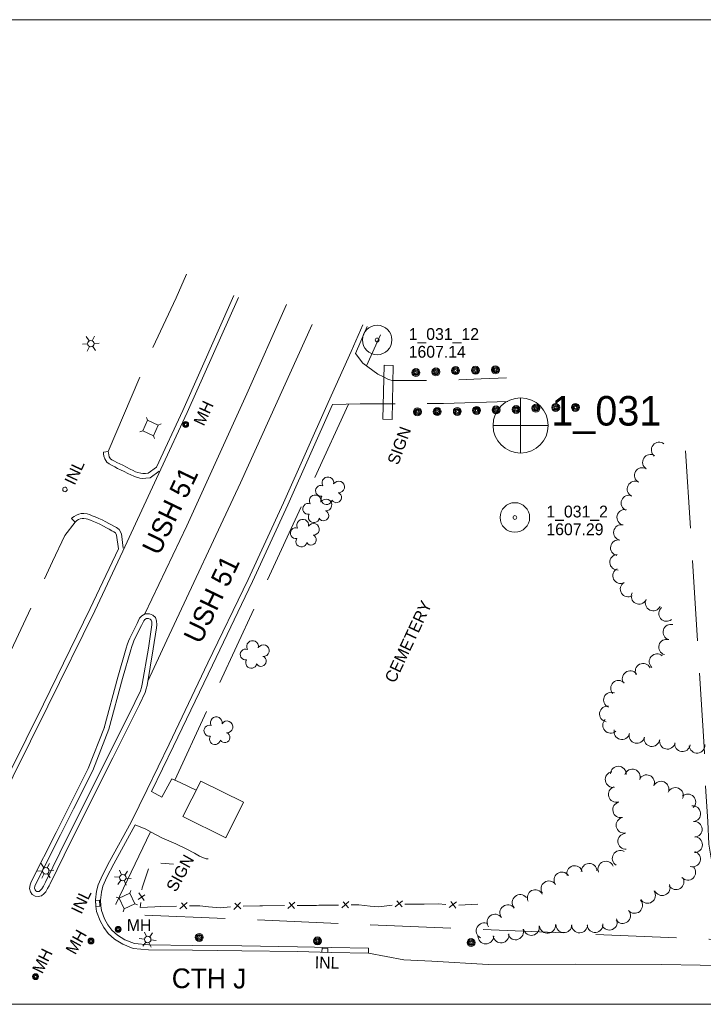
# Model space of a CAD drawing. Header units: feet. Extents: x 188980 to 191399, y 256000 to 258000.
# Tile 9 of 12: x 190124 to 190472, y 257000 to 257500. Entities that reach past the tile are written whole.
import ezdxf
from ezdxf.enums import TextEntityAlignment as Align

# ---------------------------------------------------------------- set-up
doc = ezdxf.new("R2010")
doc.units = ezdxf.units.FT
doc.header["$MEASUREMENT"] = 0
doc.linetypes.add('DGN Style 3', pattern=[57.341036, 40.957883, -16.383153])
doc.linetypes.add('DGN Style 4', pattern=[65.573571, 32.766307, -16.383153, 0.040958, -16.383153])
for name, color, linetype, lineweight in [('E_BMGRD', 73, 'Egr', 0), ('E_DRN_Grate', 151, 'Continuous', 0), ('E_DWY', 73, 'DGN Style 3', 0), ('E_LAND_Vegetation', 21, 'Continuous', 0), ('E_MAP_GridLines', 251, 'Continuous', 0), ('E_MAP_Limits', 21, 'DGN Style 3', 0), ('E_MAP_PassPoints', 40, 'Continuous', 0), ('E_MISCPROP', 40, 'Continuous', 0), ('E_MISCPROP_HvyLine', 54, 'Continuous', 13), ('E_MISCPROP_Railing', 40, 'Continuous', 0), ('E_RDWY', 40, 'Continuous', 13), ('E_RDWY_Name', 221, 'Continuous', 0), ('E_UTL_AboveGroundPipe', 40, 'DGN Style 4', 0)]:
    doc.layers.add(name, color=color, linetype=linetype, lineweight=lineweight)
doc.styles.add('Style-IGR_FONT_0', font='IGR_FONT_0.shx')
doc.styles.add('Style-IGR_FONT_1', font='IGR_FONT_1.shx')
doc.linetypes.add('Egr', pattern='A,0.1,[13,dgnlstyle-ewdotudls.shx,S=0.0004,R=0,X=0,Y=0],0.1', length=0.2)

# ---------------------------------------------------------------- blocks, each defined once
blk = doc.blocks.new('PP')
at = {"layer": 'E_MAP_PassPoints', "color": 40, "linetype": 'Continuous', "lineweight": 0}
for radius in [7.5, 0.96]:
    blk.add_circle((0, 0), radius, dxfattribs=at)
blk = doc.blocks.new('PHOTOC')
at = {"layer": 'E_MAP_Limits', "color": 73, "linetype": 'Continuous', "lineweight": 0}
for p, q in [((0.12, 14.06), (0.06, -13.8)), ((-13.79, 0.03), (14.12, 0.01))]:
    blk.add_line(p, q, dxfattribs=at)
blk.add_circle((0.17, 0.03), 14, dxfattribs=at)
blk = doc.blocks.new('CEM')
at = {"layer": 'E_BMGRD', "color": 51, "linetype": 'Continuous', "lineweight": 0, "style": 'Style-IGR_FONT_0'}
blk.add_text('CEMETERY', height=6, rotation=359.9999, dxfattribs=at).set_placement((-22.99, -0.18), align=Align.MIDDLE_LEFT)
blk = doc.blocks.new('INLT')
at = {"layer": 'E_MISCPROP_Railing', "color": 40, "linetype": 'Continuous', "lineweight": 0, "flags": 128}
blk.add_lwpolyline([(3, -2), (3, 0), (0, 0), (0, -2), (3, -2)], dxfattribs=at)
blk = doc.blocks.new('INL_2')
at = {"layer": 'E_MISCPROP_Railing', "color": 40, "linetype": 'Continuous', "lineweight": 0, "style": 'Style-IGR_FONT_0'}
blk.add_text('INL', height=6, rotation=359.9999, dxfattribs=at).set_placement((-5.74, -3.01))
blk = doc.blocks.new('INL_3')
at = {"layer": 'E_MISCPROP_Railing', "color": 40, "linetype": 'Continuous', "lineweight": 0, "style": 'Style-IGR_FONT_0'}
blk.add_text('INL', height=6, rotation=0.0001, dxfattribs=at).set_placement((-5.74, -3.01))
blk = doc.blocks.new('INL_7')
at = {"layer": 'E_MISCPROP_Railing', "color": 40, "linetype": 'Continuous', "lineweight": 0, "style": 'Style-IGR_FONT_0'}
blk.add_text('INL', height=6, rotation=360, dxfattribs=at).set_placement((-5.74, -3.01))
blk = doc.blocks.new('MHO')
at = {"layer": 'E_DRN_Grate', "color": 20, "linetype": 'Continuous', "lineweight": 0}
for centre, radius in [((0.06, 0.01), 1.5), ((0.07, 0.01), 1.22), ((0.06, 0), 0.968), ((0.03, -0.01), 0.605)]:
    blk.add_circle(centre, radius, dxfattribs=at)
blk = doc.blocks.new('MHT')
at = {"layer": 'E_DRN_Grate', "color": 20, "linetype": 'Continuous', "lineweight": 0, "style": 'Style-IGR_FONT_0'}
blk.add_text('MH', height=6, rotation=360, dxfattribs=at).set_placement((-0.08, -3.13), align=Align.CENTER)
blk = doc.blocks.new('MHO_10')
at = {"layer": 'E_DRN_Grate', "color": 20, "linetype": 'Continuous', "lineweight": 0}
for centre, radius in [((0.06, 0.01), 1.5), ((0.07, 0.01), 1.22), ((0.06, 0), 0.968), ((0.03, -0.01), 0.605)]:
    blk.add_circle(centre, radius, dxfattribs=at)
blk = doc.blocks.new('PED')
at = {"layer": 'E_UTL_AboveGroundPipe', "color": 101, "linetype": 'Continuous', "lineweight": 13}
for p, q in [((-3.12, 2.9), (-4.18, 3.96)), ((2.88, 2.9), (3.94, 3.96)), ((-4.18, -4.16), (-3.12, -3.1)), ((3.95, -4.16), (2.88, -3.1))]:
    blk.add_line(p, q, dxfattribs=at)
at = {"layer": 'E_UTL_AboveGroundPipe', "color": 101, "linetype": 'Continuous', "lineweight": 13, "flags": 128}
blk.add_lwpolyline([(-3.12, -3.1), (2.88, -3.1), (2.88, 2.9), (-3.12, 2.9)], close=True, dxfattribs=at)
blk = doc.blocks.new('LTP_1')
at = {"layer": 'E_MISCPROP', "color": 20, "linetype": 'Continuous', "lineweight": 0}
for p, q in [((-1.63, 0.07), (-4.24, 0.14)), ((-0.8, 1.43), (-2, 3.73)), ((0.9, 1.42), (2.27, 3.65)), ((-0.88, -1.42), (-2.24, -3.61)), ((0.76, -1.47), (2, -3.65)), ((1.64, -0.02), (4.16, -0.09))]:
    blk.add_line(p, q, dxfattribs=at)
blk.add_circle((0, 0), 1.64, dxfattribs=at)
blk = doc.blocks.new('LTP_3')
at = {"layer": 'E_MISCPROP', "color": 20, "linetype": 'Continuous', "lineweight": 0}
for p, q in [((-1.64, 0.07), (-4.24, 0.14)), ((-0.8, 1.43), (-2, 3.73)), ((0.9, 1.42), (2.27, 3.65)), ((-0.88, -1.42), (-2.24, -3.61)), ((0.76, -1.47), (2, -3.65)), ((1.64, -0.02), (4.16, -0.09))]:
    blk.add_line(p, q, dxfattribs=at)
blk.add_circle((0, 0), 1.64, dxfattribs=at)
blk = doc.blocks.new('MHO_14')
at = {"layer": 'E_DRN_Grate', "color": 20, "linetype": 'Continuous', "lineweight": 0}
for centre, radius in [((0.06, 0.01), 1.5), ((0.07, 0.01), 1.22), ((0.06, 0), 0.968), ((0.03, -0.01), 0.605)]:
    blk.add_circle(centre, radius, dxfattribs=at)
blk = doc.blocks.new('MHT_11')
at = {"layer": 'E_DRN_Grate', "color": 20, "linetype": 'Continuous', "lineweight": 0, "style": 'Style-IGR_FONT_0'}
blk.add_text('MH', height=6, rotation=360, dxfattribs=at).set_placement((-0.08, -3.13), align=Align.CENTER)
blk = doc.blocks.new('MHO_15')
at = {"layer": 'E_DRN_Grate', "color": 20, "linetype": 'Continuous', "lineweight": 0}
for centre, radius in [((0.06, 0.01), 1.5), ((0.07, 0.01), 1.22), ((0.06, 0), 0.968), ((0.03, -0.01), 0.605)]:
    blk.add_circle(centre, radius, dxfattribs=at)
blk = doc.blocks.new('MHT_12')
at = {"layer": 'E_DRN_Grate', "color": 20, "linetype": 'Continuous', "lineweight": 0, "style": 'Style-IGR_FONT_0'}
blk.add_text('MH', height=6, rotation=0, dxfattribs=at).set_placement((-0.08, -3.13), align=Align.CENTER)
blk = doc.blocks.new('LTP_7')
at = {"layer": 'E_MISCPROP', "color": 20, "linetype": 'Continuous', "lineweight": 0}
for p, q in [((-1.64, 0.07), (-4.24, 0.14)), ((-0.8, 1.43), (-2, 3.73)), ((0.9, 1.42), (2.27, 3.65)), ((-0.88, -1.42), (-2.24, -3.61)), ((0.76, -1.47), (2, -3.65)), ((1.64, -0.02), (4.16, -0.09))]:
    blk.add_line(p, q, dxfattribs=at)
blk.add_circle((0, 0), 1.64, dxfattribs=at)
blk = doc.blocks.new('POLE_5')
at = {"layer": 'E_MISCPROP', "color": 20, "linetype": 'Continuous', "lineweight": 0}
for centre, radius in [((-0.01, 0.02), 2.02), ((-0.01, 0.03), 1.52), ((0, -0.01), 1.01), ((0, 0), 0.502)]:
    blk.add_circle(centre, radius, dxfattribs=at)
blk = doc.blocks.new('SIGN_5')
at = {"layer": 'E_MISCPROP', "color": 20, "linetype": 'Continuous', "lineweight": 0, "style": 'Style-IGR_FONT_0'}
blk.add_text('SIGN', height=6, rotation=0.0001, dxfattribs=at).set_placement((-9.6, -0.01), align=Align.MIDDLE_LEFT)
blk = doc.blocks.new('TREE_4')
at = {"layer": 'E_LAND_Vegetation', "color": 93, "linetype": 'Continuous', "lineweight": 0}
for centre, radius, start, end in [((-1.47, 4.28), 2.78, 1.3945, 209.1675), ((3.57, 2.42), 2.97, 278.4236, 139.6575), ((-4.47, 0.2), 2.78, 78.0715, 279.0826), ((-2.01, -4.2), 2.61, 140.7797, 358.7123), ((3.46, -3.43), 2.97, 196.0744, 79.0477)]:
    blk.add_arc(centre, radius, start, end, dxfattribs=at)
blk = doc.blocks.new('SIGN_6')
at = {"layer": 'E_MISCPROP', "color": 20, "linetype": 'Continuous', "lineweight": 0, "style": 'Style-IGR_FONT_0'}
blk.add_text('SIGN', height=6, rotation=359.9999, dxfattribs=at).set_placement((-9.61, -0.01), align=Align.MIDDLE_LEFT)
blk = doc.blocks.new('POLE_7')
at = {"layer": 'E_MISCPROP', "color": 20, "linetype": 'Continuous', "lineweight": 0}
for centre, radius in [((-0.01, 0.02), 2.02), ((-0.01, 0.03), 1.52), ((0, -0.01), 1.01), ((0, 0), 0.502)]:
    blk.add_circle(centre, radius, dxfattribs=at)
blk = doc.blocks.new('POLE_8')
at = {"layer": 'E_MISCPROP', "color": 20, "linetype": 'Continuous', "lineweight": 0}
for centre, radius in [((-0.01, 0.02), 2.02), ((-0.01, 0.03), 1.52), ((0, -0.01), 1.01), ((0, 0), 0.502)]:
    blk.add_circle(centre, radius, dxfattribs=at)

msp = doc.modelspace()

# ---------------------------------------------------------------- linework, layer by layer
at = {"layer": 'E_DWY', "color": 51, "linetype": 'DGN Style 3', "lineweight": 0, "flags": 128}
for points in [[(190169.26, 257280.79), (190188.66, 257326.54), (190203.79, 257358.73), (190209.22, 257371.31)], [(190307.65, 257339.9), (190300.42, 257324.26)], [(190294.93, 257330.51), (190298.62, 257325.54), (190306.26, 257320.07), (190309.16, 257318.57), (190311.34, 257317.51), (190312.33, 257317.16), (190313.45, 257316.83), (190314.24, 257316.77), (190315.09, 257316.74), (190315.5, 257316.74), (190335.39, 257316.74), (190358.69, 257317.62), (190371.51, 257318.12)], [(190372.27, 257306.07), (190339.54, 257305.05), (190316.26, 257304.99), (190297.25, 257304.92), (190290.07, 257304.7), (190283.26, 257304.61)], [(190291.38, 257304.74), (190203.06, 257113.86)], [(190195.21, 257270.7), (190190.52, 257267.31), (190188.43, 257267.13), (190186.84, 257267.02), (190185.32, 257267.21), (190183.63, 257267.61), (190182.22, 257268.16), (190180.81, 257268.8), (190179.26, 257269.59), (190177.41, 257270.52), (190175.56, 257271.45), (190174.05, 257272.15), (190172.6, 257272.87), (190171.2, 257273.58), (190169.72, 257274.44), (190168.56, 257275.35), (190167.52, 257277.04), (190167.11, 257278.41), (190166.92, 257279.59), (190166.79, 257280.39), (190169.26, 257280.79)], [(190193.74, 257272.72), (190189.62, 257269.75), (190188.24, 257269.62), (190186.91, 257269.53), (190185.76, 257269.67), (190184.38, 257270), (190183.2, 257270.46), (190181.9, 257271.06), (190180.38, 257271.82), (190178.53, 257272.76), (190176.65, 257273.7), (190175.14, 257274.4), (190173.72, 257275.11), (190172.39, 257275.78), (190171.12, 257276.52), (190170.45, 257277.04), (190169.82, 257278.07), (190169.55, 257278.97), (190169.39, 257279.99), (190169.26, 257280.79)], [(190577.64, 257044.51), (190514.63, 257042.2), (190507.36, 257042.91), (190500.4, 257044.22), (190492.84, 257046.92), (190486.75, 257051.41), (190481.14, 257058.55), (190477.92, 257065.64), (190475.45, 257074.13), (190474.3, 257081.27), (190473.77, 257092.75), (190472.77, 257107.99), (190472.05, 257130.77), (190462.51, 257281.1)], [(190176.92, 257231.56), (190175.94, 257238.91), (190174.9, 257241.07), (190173.46, 257242.07), (190172.38, 257242.68), (190170.91, 257243.44), (190169.55, 257244.19), (190168, 257244.96), (190166.2, 257245.98), (190164.49, 257246.78), (190162.66, 257247.48), (190161.17, 257248.1), (190159.75, 257248.69), (190158.56, 257249.05), (190156.96, 257249.29), (190155.5, 257249.19), (190154.28, 257248.82), (190153.11, 257248.4), (190151.99, 257247.74), (190151.17, 257247.13), (190150.68, 257246.66), (190152.42, 257244.86)], [(190174.45, 257231.23), (190173.52, 257238.19), (190172.94, 257239.39), (190172.13, 257239.95), (190171.18, 257240.48), (190169.73, 257241.24), (190168.39, 257241.98), (190166.83, 257242.75), (190165.05, 257243.76), (190163.51, 257244.48), (190161.74, 257245.16), (190160.22, 257245.79), (190158.9, 257246.33), (190158.01, 257246.6), (190156.86, 257246.78), (190155.95, 257246.71), (190155.06, 257246.45), (190154.17, 257246.13), (190153.38, 257245.66), (190152.78, 257245.22), (190152.42, 257244.86)], [(190060.6, 257061.83), (190062.65, 257065.27), (190063.72, 257067.17), (190065.25, 257069.71), (190066.77, 257072.21), (190068.23, 257075.03), (190069.77, 257078.19), (190071.47, 257081.76), (190072.84, 257084.75), (190074.13, 257087.27), (190075.55, 257089.78), (190092.11, 257123.36), (190117.42, 257174.36), (190140.98, 257224.89), (190147.24, 257238.15), (190152.42, 257244.86)], [(190191.23, 257108.05), (190196.44, 257105.13), (190201.58, 257114.49), (190203.87, 257113.52), (190204.98, 257113.04), (190205.46, 257112.84), (190205.89, 257112.59), (190213.97, 257108.79)], [(190183.03, 257091.2), (190188.3, 257088.9), (190191.03, 257087.44), (190196.49, 257084.61), (190203.53, 257081.49), (190208.92, 257078.94), (190213.07, 257076.74), (190215.59, 257075.3), (190217.6, 257074.34), (190218.95, 257073.79), (190220, 257073.91), (190221.33, 257074.87), (190222.52, 257076.3), (190224.03, 257078.81), (190224.69, 257080.16), (190225.22, 257081.21), (190225.78, 257082.35), (190226.49, 257083.87), (190227.2, 257085.35)], [(190190.76, 257087.58), (190173.09, 257050.8), (190179.7, 257045.59), (190474.56, 257033.09), (190483.12, 257032.95)]]:
    msp.add_lwpolyline(points, dxfattribs=at)
at = {"layer": 'E_LAND_Vegetation', "color": 93, "linetype": 'Continuous', "lineweight": 0}
for centre, radius, start, end in [((190449.1, 257281.51), 3.96, 51.7742, 231.7588), ((190444.65, 257275.24), 3.96, 58.1448, 238.1294), ((190440.56, 257268.53), 3.96, 59.9274, 239.9121), ((190436.87, 257261.65), 3.96, 63.1576, 243.1423), ((190433.75, 257254.55), 3.96, 67.6614, 247.6461), ((190431.61, 257247.29), 3.96, 77.2542, 257.2389), ((190429.94, 257239.59), 3.96, 78.2601, 258.2448), ((190428.36, 257231.83), 3.96, 78.5478, 258.5325), ((190428.01, 257224.47), 3.96, 93.0059, 272.9905), ((190429.54, 257217.64), 3.96, 116.6198, 296.6045), ((190433.32, 257210.86), 3.96, 121.0658, 301.0505), ((190438.9, 257207.19), 3.96, 153.7762, 333.7609), ((190446.02, 257203.79), 3.96, 154.5518, 334.5365), ((190452.86, 257198.43), 3.96, 130.4337, 310.4184), ((190455.05, 257189), 3.96, 74.1316, 254.1162), ((190452.88, 257181.38), 3.96, 74.1316, 254.1162), ((190448.04, 257174.02), 3.96, 48.159, 228.1437), ((190440.94, 257169.13), 3.96, 27.0245, 207.0091), ((190434.36, 257165.37), 3.96, 36.2045, 216.1892), ((190428.45, 257160.49), 3.96, 43.1834, 223.1681), ((190424.88, 257154.53), 3.96, 67.6051, 247.5898), ((190422.79, 257147.43), 3.96, 80.4633, 260.4479), ((190424.42, 257141.68), 3.96, 132.1125, 312.0972), ((190430.13, 257138.43), 3.96, 165.9346, 345.9193), ((190437.77, 257136.49), 3.96, 166.943, 346.9277), ((190445.39, 257134.91), 3.96, 170.9384, 350.9231), ((190453.3, 257133.53), 3.96, 167.733, 347.7177), ((190460.96, 257132.29), 3.96, 172.2068, 352.1915), ((190468.36, 257131.54), 3.96, 184.9997, 4.9844), ((190428.4, 257116.87), 3.99, 358.7288, 178.7135), ((190425.72, 257114.13), 3.99, 99.2644, 279.2491), ((190435.53, 257115.44), 3.99, 341.5359, 161.5206), ((190442.73, 257112.54), 3.99, 335.7502, 155.7348), ((190427.3, 257106.63), 3.99, 107.5034, 287.4881), ((190450.04, 257109.27), 3.99, 336.2081, 156.1927), ((190457.34, 257106.05), 3.99, 336.2015, 156.1861), ((190463.68, 257102.8), 3.99, 313.4885, 133.4732), ((190429.55, 257098.81), 3.99, 103.2282, 283.2129), ((190466.19, 257096.75), 3.99, 276.2085, 96.1932), ((190431.24, 257090.94), 3.99, 101.3947, 281.3794), ((190466.95, 257088.86), 3.99, 274.4884, 94.473), ((190432.14, 257082.75), 3.99, 94.2265, 274.2112), ((190467.1, 257081.08), 3.99, 268.9944, 88.9791), ((190429.29, 257074.11), 3.99, 59.4863, 239.4709), ((190466.07, 257073.79), 3.99, 253.2547, 73.2394), ((190406.17, 257066.4), 3.99, 15.5049, 195.4895), ((190413.54, 257067.53), 3.99, 2.3926, 182.3773), ((190422.03, 257068.63), 3.99, 21.7825, 201.7672), ((190399.69, 257063.14), 3.99, 34.4467, 214.4313), ((190463.6, 257067.08), 4.03, 222.6859, 42.6706), ((190393.09, 257058.63), 3.99, 34.22, 214.2047), ((190450.61, 257059.25), 4.03, 202.5407, 22.5254), ((190457.62, 257062.27), 4.03, 212.9424, 32.9271), ((190378.54, 257051.67), 4.03, 39.4163, 219.401), ((190386.16, 257054.19), 3.99, 27.1945, 207.1792), ((190443.15, 257055.35), 4.03, 213.1704, 33.1551), ((190372.22, 257046.49), 4.03, 36.3912, 216.3759), ((190436.6, 257050.24), 4.03, 220.3471, 40.3318), ((190365.73, 257041.71), 4.03, 36.3912, 216.3759), ((190430.54, 257045.09), 4.03, 217.538, 37.5227), ((190360.23, 257037.3), 4.03, 61.7115, 241.6961), ((190392.41, 257040.07), 4.03, 185.5433, 5.5279), ((190400.72, 257040.42), 4.03, 178.2567, 358.2414), ((190408.69, 257040.32), 4.03, 180.6979, 0.6826), ((190416.54, 257040.51), 4.03, 186.1936, 6.1783), ((190423.8, 257041.71), 4.03, 204.2831, 24.2678), ((190368.79, 257035.23), 4.03, 187.1576, 7.1423), ((190376.17, 257036.8), 4.03, 199.9235, 19.9082), ((190384.19, 257039.05), 4.03, 191.8649, 11.8496), ((190361.08, 257034.72), 4.03, 178.6261, 358.6108)]:
    msp.add_arc(centre, radius, start, end, dxfattribs=at)
at = {"layer": 'E_MAP_GridLines', "color": 161, "linetype": 'Continuous', "lineweight": 0}
for p, q in [((189000, 257500), (191000, 257500)), ((189000, 257000), (191000, 257000))]:
    msp.add_line(p, q, dxfattribs=at)
at = {"layer": 'E_MISCPROP', "color": 20, "linetype": 'Continuous', "lineweight": 0}
msp.add_line((190202.44, 257071.24), (190196.06, 257071.7), dxfattribs=at)
at = {"layer": 'E_MISCPROP', "color": 20, "linetype": 'Continuous', "lineweight": 0, "flags": 128}
msp.add_lwpolyline([(190308.82, 257297.13), (190309.38, 257324.54), (190314.01, 257324.44), (190313.44, 257297.03)], close=True, dxfattribs=at)
at = {"layer": 'E_MISCPROP_HvyLine', "color": 241, "linetype": 'Continuous', "lineweight": 13, "flags": 128}
msp.add_lwpolyline([(190216.25, 257113.37), (190237.94, 257102.57), (190228.93, 257084.49), (190207.24, 257095.29)], close=True, dxfattribs=at)
at = {"layer": 'E_MISCPROP_Railing', "color": 40, "linetype": 'Continuous', "lineweight": 0}
for p, q in [((190184.44, 257053.14), (190187.81, 257055.59)), ((190187.6, 257052.67), (190184.77, 257056.62)), ((190209.34, 257051.67), (190205.68, 257048.49)), ((190209.17, 257048.49), (190206.42, 257051.61)), ((190236.53, 257051.64), (190233.15, 257048.15)), ((190236.63, 257048.45), (190233.62, 257051.33)), ((190264.07, 257051.87), (190260.44, 257048.64)), ((190263.93, 257048.68), (190261.15, 257051.77)), ((190291.47, 257052.2), (190287.86, 257048.96)), ((190291.35, 257049.01), (190288.56, 257052.09)), ((190318.74, 257052.62), (190315.09, 257049.42)), ((190318.58, 257049.43), (190315.83, 257052.54)), ((190346.25, 257052.07), (190342.4, 257049.12)), ((190345.88, 257048.9), (190343.33, 257052.18))]:
    msp.add_line(p, q, dxfattribs=at)
at = {"layer": 'E_MISCPROP_Railing', "color": 40, "linetype": 'Continuous', "lineweight": 0, "flags": 128}
for points in [[(190186.4, 257058.15), (190186.49, 257059.09), (190189.68, 257068.77)], [(190192.87, 257049.53), (190185.55, 257049.24), (190185.79, 257051.7)], [(190258.75, 257050.1), (190247.61, 257050)], [(190275.02, 257050.26), (190265.23, 257050.17)], [(190286.16, 257050.41), (190276.25, 257050.27), (190275.02, 257050.26)], [(190302.4, 257049.92), (190296.55, 257050.56), (190292.64, 257050.51)], [(190313.45, 257050.42), (190306.66, 257049.45), (190302.4, 257049.92)], [(190329.69, 257050.93), (190319.89, 257050.91)], [(190340.82, 257050.69), (190336.86, 257050.94), (190329.69, 257050.93)], [(190357.07, 257050.78), (190347.28, 257050.31)], [(190204, 257049.9), (190195.89, 257049.65), (190192.87, 257049.53)], [(190220.26, 257049.56), (190215.73, 257049.96), (190210.48, 257049.96)], [(190231.36, 257049.48), (190226.12, 257049.03), (190220.26, 257049.56)], [(190247.61, 257050), (190246.24, 257049.99), (190237.82, 257049.9)]]:
    msp.add_lwpolyline(points, dxfattribs=at)
at = {"layer": 'E_MISCPROP_Railing', "color": 40, "linetype": 'Continuous', "lineweight": 0}
msp.add_ellipse((190147.28, 257261.45), major_axis=(1.08, -0.36), ratio=0.999845, dxfattribs=at)
at = {"layer": 'E_RDWY', "color": 21, "linetype": 'Continuous', "lineweight": 13, "flags": 128}
for points in [[(190235.4, 257358.93), (190209.37, 257300.54), (190196.01, 257271.67), (190176.71, 257230.16)], [(190187.78, 257198.29), (190209.19, 257242.98), (190239.64, 257310.01), (190259.87, 257355.42)], [(190233.12, 257359.95), (190207.1, 257301.57), (190193.74, 257272.72)], [(190272.81, 257345.29), (190236.48, 257264.76), (190199.04, 257184.94), (190189.33, 257164.17)], [(190280.98, 257305.61), (190292.64, 257331.51), (190298.55, 257345.12)], [(190294.93, 257330.51), (190300.85, 257344.13)], [(190180.84, 257092.41), (190188.99, 257109.15), (190200.2, 257132.16), (190219.94, 257173.38), (190240.28, 257215.78), (190258.27, 257254.66), (190280.98, 257305.63)], [(190191.23, 257108.05), (190202.46, 257131.07), (190222.19, 257172.3), (190242.54, 257214.72), (190260.54, 257253.63), (190283.26, 257304.61)], [(190174.45, 257231.23), (190160.17, 257200.94), (190136.43, 257152.48), (190109.75, 257099.13), (190087.34, 257054.86), (190084.86, 257049.91), (190083.12, 257046.95), (190081.1, 257044.15), (190078, 257040.45), (190073.39, 257036.53), (190070.59, 257034.84), (190067.48, 257033.33), (190063.76, 257031.8), (190059.63, 257030.61), (190052.66, 257028.79), (190045.65, 257027.11), (190034.87, 257024.57)], [(190176.71, 257230.16), (190162.42, 257199.86), (190138.67, 257151.37), (190111.99, 257098), (190089.57, 257053.74), (190087.06, 257048.72), (190085.21, 257045.58), (190083.07, 257042.62), (190079.78, 257038.68), (190074.85, 257034.49), (190071.78, 257032.64), (190068.5, 257031.05), (190064.59, 257029.44), (190060.3, 257028.19), (190053.27, 257026.36), (190046.23, 257024.68), (190035.44, 257022.14), (190034.87, 257024.57)], [(190142.76, 257087.25), (190130.17, 257062.19), (190129.54, 257060.61), (190129.27, 257058.87), (190129.78, 257057.05), (190130.66, 257055.68), (190132.18, 257054.85), (190133.6, 257054.69), (190135.31, 257055.04), (190136.5, 257056.04), (190137.55, 257057.16), (190138.49, 257058.78), (190139.2, 257060.09), (190139.6, 257060.83), (190150.58, 257083.41), (190171.63, 257125.24), (190185.11, 257152.25), (190187.99, 257158.36), (190188.52, 257160.26), (190189.03, 257161.96), (190192.17, 257180.43), (190193.76, 257191.13), (190193.92, 257192.62), (190193.84, 257194.78), (190193.2, 257196.46), (190191.87, 257197.62), (190190.25, 257198.37), (190188.11, 257198.35), (190186.32, 257197.35), (190185.23, 257196.11), (190184.43, 257194.53), (190183.9, 257193.36), (190180.21, 257186), (190179.61, 257184.38), (190178.97, 257182.48), (190178.43, 257180.78), (190174.19, 257166.1), (190167.23, 257140.43)], [(190144.99, 257086.12), (190132.45, 257061.17), (190131.97, 257059.95), (190131.83, 257059.02), (190132.09, 257058.08), (190132.42, 257057.56), (190132.95, 257057.27), (190133.48, 257057.21), (190134.18, 257057.36), (190134.78, 257057.86), (190135.53, 257058.66), (190136.31, 257060), (190137, 257061.28), (190137.38, 257061.97), (190148.34, 257084.52), (190169.39, 257126.36), (190182.86, 257153.34), (190185.64, 257159.24), (190186.11, 257160.95), (190186.59, 257162.53), (190189.7, 257180.82), (190191.28, 257191.45), (190191.42, 257192.71), (190191.36, 257194.27), (190191.08, 257194.99), (190190.5, 257195.5), (190189.71, 257195.86), (190188.77, 257195.86), (190187.91, 257195.37), (190187.31, 257194.7), (190186.68, 257193.45), (190186.16, 257192.28), (190182.51, 257185.01), (190181.97, 257183.54), (190181.34, 257181.7), (190180.82, 257180.06), (190176.6, 257165.42), (190169.64, 257139.78)], [(190167.31, 257140.69), (190159.08, 257119.72), (190149.36, 257100.37), (190142.76, 257087.25)], [(190169.64, 257139.78), (190161.37, 257118.7), (190151.59, 257099.24), (190144.99, 257086.12)], [(190301.45, 257025.93), (190282.6, 257026.33), (190265.44, 257026.74), (190237.16, 257027.11), (190212.01, 257027.44), (190189.77, 257027.72), (190181.94, 257028.4), (190176.64, 257030.53), (190172.42, 257033.08), (190169.3, 257036.04), (190167.04, 257039.05), (190165.15, 257042.4), (190163.39, 257047.1), (190163.04, 257049.8), (190162.79, 257052.99), (190163.33, 257057.47), (190164.22, 257060.75), (190166.33, 257065.61), (190169.83, 257072.49), (190180.84, 257092.41)], [(190301.45, 257025.93), (190301.5, 257028.43), (190282.66, 257028.82), (190265.48, 257029.24), (190237.19, 257029.61), (190212.05, 257029.94), (190189.89, 257030.21), (190182.53, 257030.86), (190177.76, 257032.77), (190173.94, 257035.08), (190171.17, 257037.71), (190169.14, 257040.42), (190167.42, 257043.46), (190165.83, 257047.71), (190165.53, 257050.06), (190165.3, 257052.94), (190165.79, 257056.99), (190166.58, 257059.92), (190168.59, 257064.55), (190172.04, 257071.32), (190183.03, 257091.2)], [(190851.12, 257018.43), (190804, 257018.22), (190760.54, 257018.17), (190712.85, 257019.34), (190660.65, 257019.14), (190603.08, 257018.4), (190578.58, 257018.68), (190529.9, 257018.74), (190489.47, 257019.58), (190450.43, 257020.22), (190406.77, 257020.45), (190362.28, 257020.25), (190333.6, 257021.9), (190319.45, 257022.63), (190301.45, 257025.93)]]:
    msp.add_lwpolyline(points, dxfattribs=at)

# ---------------------------------------------------------------- block references
at = {"layer": 'E_BMGRD', "color": 51, "linetype": 'Continuous', "lineweight": 0, "xscale": 0.9999988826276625, "yscale": 0.9999988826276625, "zscale": 0.9999988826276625, "rotation": 64.86990776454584}
msp.add_blockref('CEM', (190321.76, 257184.89), dxfattribs=at)
at = {"layer": 'E_DRN_Grate', "color": 20, "linetype": 'Continuous', "lineweight": 0}
for name, p, xscale, yscale, zscale, rotation in [('MHO_10', (190208.61, 257294.39), 1.000002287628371, 1.000002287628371, 1.000002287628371, 65.43393794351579), ('MHT_12', (190185.04, 257040.35), 1.000000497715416, 1.000000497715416, 1.000000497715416, 359.6048592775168), ('MHT_11', (190152.9, 257031.8), 0.9999978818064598, 0.9999978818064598, 0.9999978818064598, 60.88330493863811), ('MHO_15', (190174.26, 257038.09), 1.000001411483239, 1.000001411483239, 1.000001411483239, 354.6049848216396), ('MHO_14', (190160.49, 257032.09), 0.9999978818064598, 0.9999978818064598, 0.9999978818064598, 60.88330493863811), ('MHT', (190135.72, 257022.16), 0.9999977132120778, 0.9999977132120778, 0.9999977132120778, 64.18393532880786), ('MHO', (190132.33, 257013.99), 0.9999977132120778, 0.9999977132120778, 0.9999977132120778, 64.18393532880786)]:
    msp.add_blockref(name, p, dxfattribs=dict(at, xscale=xscale, yscale=yscale, zscale=zscale, rotation=rotation))
at = {"layer": 'E_LAND_Vegetation', "color": 93, "linetype": 'Continuous', "lineweight": 0, "xscale": 0.9999996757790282, "yscale": 0.9999996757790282, "zscale": 0.9999996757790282, "rotation": 70.00230488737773}
for p in [(190281.9, 257260.65), (190275.43, 257251.49), (190269.11, 257239.14), (190243.64, 257177.52), (190225.21, 257138.82)]:
    msp.add_blockref('TREE_4', p, dxfattribs=at)
at = {"layer": 'E_MAP_Limits', "color": 73, "linetype": 'Continuous', "lineweight": 0}
msp.add_blockref('PHOTOC', (190378.57, 257293.92), dxfattribs=at)
at = {"layer": 'E_MAP_PassPoints', "color": 40, "linetype": 'Continuous', "lineweight": 0}
for p in [(190305.89, 257337.36), (190375.83, 257247.23)]:
    msp.add_blockref('PP', p, dxfattribs=at)
at = {"layer": 'E_MISCPROP', "color": 20, "linetype": 'Continuous', "lineweight": 0}
for name, p, xscale, yscale, zscale, rotation in [('LTP_1', (190160.45, 257335.47), 1.000002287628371, 1.000002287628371, 1.000002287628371, 65.43393794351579), ('POLE_7', (190325.58, 257320.81), 0.9999996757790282, 0.9999996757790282, 0.9999996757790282, 70.00230488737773), ('POLE_7', (190335.74, 257321.17), 0.9999996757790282, 0.9999996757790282, 0.9999996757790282, 70.00230488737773), ('POLE_7', (190345.73, 257321.79), 0.9999996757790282, 0.9999996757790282, 0.9999996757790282, 70.00230488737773), ('POLE_7', (190355.82, 257321.98), 0.9999996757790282, 0.9999996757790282, 0.9999996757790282, 70.00230488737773), ('POLE_7', (190365.95, 257322.18), 0.9999996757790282, 0.9999996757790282, 0.9999996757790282, 70.00230488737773), ('POLE_7', (190386.54, 257302.71), 0.9999996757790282, 0.9999996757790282, 0.9999996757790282, 70.00230488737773), ('POLE_7', (190396.62, 257303.06), 0.9999996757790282, 0.9999996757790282, 0.9999996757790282, 70.00230488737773), ('POLE_7', (190406.58, 257303.11), 0.9999996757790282, 0.9999996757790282, 0.9999996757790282, 70.00230488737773), ('POLE_7', (190326.33, 257300.89), 0.9999996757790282, 0.9999996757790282, 0.9999996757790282, 70.00230488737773), ('POLE_7', (190336.4, 257300.96), 0.9999996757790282, 0.9999996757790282, 0.9999996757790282, 70.00230488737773), ('POLE_7', (190346.61, 257301.07), 0.9999996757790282, 0.9999996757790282, 0.9999996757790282, 70.00230488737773), ('POLE_7', (190356.4, 257301.59), 0.9999996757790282, 0.9999996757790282, 0.9999996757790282, 70.00230488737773), ('POLE_7', (190366.3, 257301.82), 0.9999996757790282, 0.9999996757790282, 0.9999996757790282, 70.00230488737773), ('POLE_7', (190376.5, 257302.06), 0.9999996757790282, 0.9999996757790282, 0.9999996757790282, 70.00230488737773), ('SIGN_6', (190316.99, 257283.54), 0.9999996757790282, 0.9999996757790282, 0.9999996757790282, 70.00230488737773), ('SIGN_5', (190205.65, 257066.44), 1.000001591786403, 1.000001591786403, 1.000001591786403, 61.0732054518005), ('LTP_3', (190137.53, 257067.81), 0.999998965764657, 0.999998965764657, 0.999998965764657, 64.71391415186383), ('LTP_7', (190176.69, 257064.31), 0.9999977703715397, 0.9999977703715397, 0.9999977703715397, 115.4012533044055), ('LTP_7', (190189.32, 257032.89), 0.9999977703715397, 0.9999977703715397, 0.9999977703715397, 115.4012533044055), ('POLE_5', (190215.5, 257033.98), 0.9999977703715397, 0.9999977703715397, 0.9999977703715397, 115.4012533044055), ('POLE_5', (190275.57, 257032.2), 0.9999977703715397, 0.9999977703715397, 0.9999977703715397, 115.4012533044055), ('POLE_8', (190353.59, 257031.34), 1.000000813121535, 1.000000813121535, 1.000000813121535, 1.080355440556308)]:
    msp.add_blockref(name, p, dxfattribs=dict(at, xscale=xscale, yscale=yscale, zscale=zscale, rotation=rotation))
at = {"layer": 'E_MISCPROP_Railing', "color": 40, "linetype": 'Continuous', "lineweight": 0}
for name, p, xscale, yscale, zscale, rotation in [('INL_7', (190151.89, 257269.69), 1.000001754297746, 1.000001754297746, 1.000001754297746, 65.05932967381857), ('INL_2', (190155.35, 257051.84), 1.000000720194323, 1.000000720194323, 1.000000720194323, 64.5834673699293), ('INLT', (190163.05, 257049.73), 0.9999990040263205, 0.9999990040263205, 0.9999990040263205, 94.58352756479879), ('INLT', (190280.85, 257026.37), 0.9999982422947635, 0.9999982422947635, 0.9999982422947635, 178.6052715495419), ('INL_3', (190279.95, 257021.19), 0.9999982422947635, 0.9999982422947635, 0.9999982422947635, 358.6052715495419)]:
    msp.add_blockref(name, p, dxfattribs=dict(at, xscale=xscale, yscale=yscale, zscale=zscale, rotation=rotation))
at = {"layer": 'E_UTL_AboveGroundPipe', "color": 101, "linetype": 'Continuous', "lineweight": 13}
for p, xscale, yscale, zscale, rotation in [((190190.7, 257292.84), 1.000002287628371, 1.000002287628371, 1.000002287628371, 65.43393794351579), ((190178.63, 257052.47), 0.9999977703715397, 0.9999977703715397, 0.9999977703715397, 115.4012533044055)]:
    msp.add_blockref('PED', p, dxfattribs=dict(at, xscale=xscale, yscale=yscale, zscale=zscale, rotation=rotation))

# ---------------------------------------------------------------- texts
at = {"layer": 'E_DRN_Grate', "color": 20, "linetype": 'Continuous', "lineweight": 0, "style": 'Style-IGR_FONT_1'}
msp.add_text('MH', height=6, rotation=65.4339, dxfattribs=at).set_placement((190215.1, 257294.54), align=Align.MIDDLE_LEFT)
at = {"layer": 'E_MAP_Limits', "color": 73, "linetype": 'Continuous', "lineweight": 0, "style": 'Style-IGR_FONT_0'}
msp.add_text('1_031', height=15, dxfattribs=at).set_placement((190394.4, 257293.89))
at = {"layer": 'E_MAP_PassPoints', "color": 40, "linetype": 'Continuous', "lineweight": 0, "style": 'Style-IGR_FONT_0'}
for s, p in [('1_031_12', (190321.89, 257337.36)), ('1607.14', (190321.89, 257328.36)), ('1_031_2', (190391.83, 257247.23)), ('1607.29', (190391.83, 257238.23))]:
    msp.add_text(s, height=6, dxfattribs=at).set_placement(p)
at = {"layer": 'E_RDWY_Name', "style": 'Style-IGR_FONT_0'}
for s, rotation, width, p in [('USH 51', 64.3999, 0.999929, (190195.08, 257227.43)), ('USH 51', 64.4166, 0.999866, (190216.16, 257182.44)), ('CTH J', 359.689, 0.999827, (190201.52, 257008.23))]:
    msp.add_text(s, height=10, rotation=rotation, dxfattribs=dict(at, width=width)).set_placement(p)

doc.saveas('drawing.dxf')
